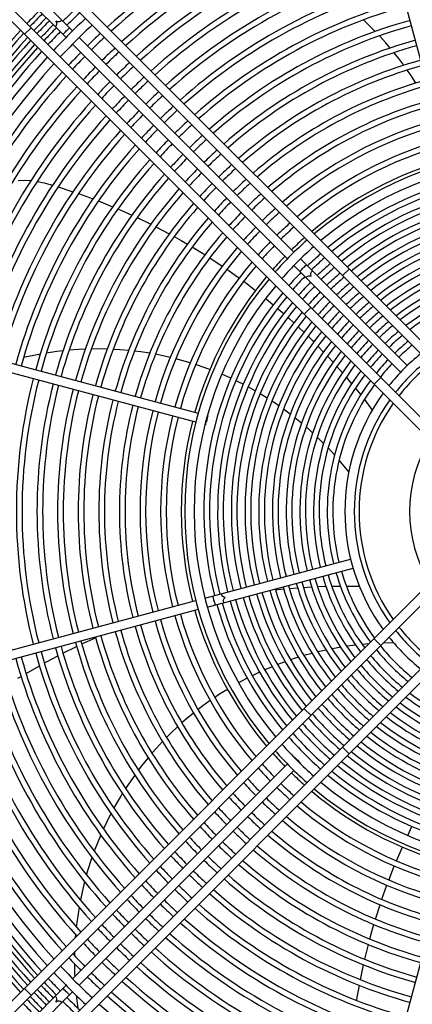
# Model space of a CAD drawing. Header units: centimetres. Extents: x -92429 to 178773, y 2337 to 428125.
# Tile 103 of 138: x 162448 to 162467, y 9392 to 9440. Entities that reach past the tile are written whole.
import ezdxf

# ---------------------------------------------------------------- set-up
doc = ezdxf.new("R2010")
doc.units = ezdxf.units.CM
doc.header["$LTSCALE"] = 50
doc.layers.add('WL_urządzenia', color=1, linetype='Continuous')

msp = doc.modelspace()

# ---------------------------------------------------------------- linework, layer by layer
at = {"layer": 'WL_urządzenia', "color": 1, "linetype": 'Continuous'}
for p, q in [((162468.853, 9433.122, 2170), (162464.966, 9447.628, 2170)), ((162470.172, 9421.665, 2170), (162446.143, 9445.694, 2170)), ((162445.816, 9445.366, 2170), (162469.781, 9421.4, 2170)), ((162468.208, 9419.827, 2170), (162444.242, 9443.793, 2170)), ((162443.915, 9443.465, 2170), (162467.943, 9419.437, 2170)), ((162447.16, 9442.776, 2170), (162450.273, 9439.662, 2170)), ((162446.832, 9442.448, 2170), (162449.946, 9439.335, 2170)), ((162465.027, 9439.848, 2170), (162464.652, 9440.207, 2170)), ((162448.218, 9439.817, 2170), (162447.89, 9439.49, 2170)), ((162465.14, 9439.735, 2170), (162465.027, 9439.848, 2170)), ((162465.24, 9439.632, 2170), (162465.14, 9439.735, 2170)), ((162450.601, 9439.335, 2170), (162461.221, 9428.715, 2170)), ((162465.76, 9439.071, 2170), (162465.45, 9439.412, 2170)), ((162460.893, 9428.388, 2170), (162450.273, 9439.007, 2170)), ((162465.984, 9438.812, 2170), (162465.76, 9439.071, 2170)), ((162466.407, 9438.287, 2170), (162466.174, 9438.582, 2170)), ((162466.654, 9437.96, 2170), (162466.407, 9438.287, 2170)), ((162467.013, 9437.448, 2170), (162466.825, 9437.722, 2170)), ((162467.254, 9437.079, 2170), (162467.013, 9437.448, 2170)), ((162447.574, 9432.27, 2170), (162447.905, 9432.273, 2170)), ((162447.905, 9432.273, 2170), (162448.209, 9432.255, 2170)), ((162448.516, 9432.217, 2170), (162448.553, 9432.21, 2170)), ((162448.553, 9432.21, 2170), (162448.861, 9432.148, 2170)), ((162448.861, 9432.148, 2170), (162449.091, 9432.087, 2170)), ((162449.091, 9432.087, 2170), (162449.279, 9432.031, 2170)), ((162449.556, 9431.946, 2170), (162450.289, 9431.708, 2170)), ((162450.561, 9431.614, 2170), (162451.112, 9431.415, 2170)), ((162451.112, 9431.415, 2170), (162451.28, 9431.352, 2170)), ((162451.547, 9431.25, 2170), (162452.252, 9430.966, 2170)), ((162452.514, 9430.855, 2170), (162452.662, 9430.791, 2170)), ((162452.662, 9430.791, 2170), (162453.206, 9430.549, 2170)), ((162453.462, 9430.43, 2170), (162454.14, 9430.102, 2170)), ((162454.391, 9429.975, 2170), (162455.054, 9429.626, 2170)), ((162455.3, 9429.492, 2170), (162455.645, 9429.298, 2170)), ((162455.645, 9429.298, 2170), (162455.948, 9429.122, 2170)), ((162456.189, 9428.98, 2170), (162456.823, 9428.59, 2170)), ((162457.058, 9428.44, 2170), (162457.065, 9428.435, 2170)), ((162457.065, 9428.435, 2170), (162457.677, 9428.03, 2170)), ((162461.221, 9428.06, 2170), (162466.497, 9422.784, 2170)), ((162461.548, 9428.388, 2170), (162466.824, 9423.111, 2170)), ((162457.907, 9427.873, 2170), (162458.429, 9427.503, 2170)), ((162458.429, 9427.503, 2170), (162458.511, 9427.444, 2170)), ((162463.952, 9427.885, 2170), (162463.624, 9427.557, 2170)), ((162458.735, 9427.279, 2170), (162459.324, 9426.83, 2170)), ((162459.821, 9426.433, 2170), (162460.197, 9426.122, 2170)), ((162460.409, 9425.941, 2170), (162460.712, 9425.679, 2170)), ((162462.051, 9425.984, 2170), (162461.723, 9425.656, 2170)), ((162460.92, 9425.494, 2170), (162460.968, 9425.451, 2170)), ((162460.968, 9425.451, 2170), (162461.217, 9425.224, 2170)), ((162441.98, 9424.643, 2170), (162456.487, 9420.756, 2170)), ((162461.422, 9425.033, 2170), (162461.714, 9424.756, 2170)), ((162461.915, 9424.56, 2170), (162462.133, 9424.345, 2170)), ((162456.367, 9420.308, 2170), (162441.86, 9424.195, 2170)), ((162462.133, 9424.345, 2170), (162462.202, 9424.276, 2170)), ((162462.4, 9424.075, 2170), (162462.682, 9423.782, 2170)), ((162448.596, 9423.663, 2170), (162447.845, 9423.504, 2170)), ((162448.671, 9423.677, 2170), (162448.596, 9423.663, 2170)), ((162449.493, 9423.805, 2170), (162448.979, 9423.73, 2170)), ((162449.652, 9423.824, 2170), (162449.493, 9423.805, 2170)), ((162449.794, 9423.84, 2170), (162449.652, 9423.824, 2170)), ((162450.556, 9423.904, 2170), (162450.097, 9423.87, 2170)), ((162450.898, 9423.921, 2170), (162450.556, 9423.904, 2170)), ((162451.573, 9423.932, 2170), (162451.196, 9423.929, 2170)), ((162451.983, 9423.924, 2170), (162451.573, 9423.932, 2170)), ((162452.607, 9423.893, 2170), (162452.275, 9423.913, 2170)), ((162453.046, 9423.855, 2170), (162452.607, 9423.893, 2170)), ((162453.644, 9423.785, 2170), (162453.332, 9423.824, 2170)), ((162454.086, 9423.717, 2170), (162453.644, 9423.785, 2170)), ((162454.669, 9423.609, 2170), (162454.366, 9423.668, 2170)), ((162455.102, 9423.513, 2170), (162454.669, 9423.609, 2170)), ((162455.669, 9423.369, 2170), (162455.376, 9423.446, 2170)), ((162456.094, 9423.245, 2170), (162455.669, 9423.369, 2170)), ((162456.63, 9423.071, 2170), (162456.361, 9423.162, 2170)), ((162462.876, 9423.576, 2170), (162463.153, 9423.275, 2170)), ((162457.061, 9422.916, 2170), (162456.63, 9423.071, 2170)), ((162458.097, 9422.482, 2170), (162457.651, 9422.679, 2170)), ((162463.344, 9423.063, 2170), (162463.616, 9422.753, 2170)), ((162458.468, 9422.305, 2170), (162458.349, 9422.363, 2170)), ((162458.707, 9422.184, 2170), (162458.468, 9422.305, 2170)), ((162463.804, 9422.534, 2170), (162464.072, 9422.215, 2170)), ((162465.509, 9422.526, 2170), (162465.181, 9422.198, 2170)), ((162459.306, 9421.86, 2170), (162458.954, 9422.054, 2170)), ((162459.893, 9421.507, 2170), (162459.548, 9421.718, 2170)), ((162464.257, 9421.989, 2170), (162464.294, 9421.944, 2170)), ((162464.294, 9421.944, 2170), (162464.521, 9421.66, 2170)), ((162460.294, 9421.246, 2170), (162460.132, 9421.354, 2170)), ((162460.471, 9421.126, 2170), (162460.294, 9421.246, 2170)), ((162464.703, 9421.426, 2170), (162465.091, 9420.914, 2170)), ((162461.038, 9420.714, 2170), (162460.705, 9420.96, 2170)), ((162456.837, 9420.182, 2170), (162456.814, 9420.188, 2170)), ((162456.934, 9420.636, 2170), (162456.957, 9420.63, 2170)), ((162461.596, 9420.269, 2170), (162461.268, 9420.535, 2170)), ((162461.982, 9419.936, 2170), (162461.822, 9420.076, 2170)), ((162462.145, 9419.788, 2170), (162461.982, 9419.936, 2170)), ((162462.689, 9419.265, 2170), (162462.369, 9419.578, 2170)), ((162463.23, 9418.691, 2170), (162462.911, 9419.036, 2170)), ((162463.932, 9417.851, 2170), (162463.452, 9418.438, 2170)), ((162456.814, 9411.615, 2170), (162464.022, 9413.546, 2170)), ((162456.934, 9411.168, 2170), (162464.142, 9413.099, 2170)), ((162467.943, 9412.367, 2170), (162443.915, 9388.338, 2170)), ((162444.242, 9388.011, 2170), (162468.208, 9411.977, 2170)), ((162459.997, 9411.988, 2170), (162460.025, 9411.992, 2170)), ((162460.305, 9412.024, 2170), (162460.709, 9412.066, 2170)), ((162460.991, 9412.092, 2170), (162461.399, 9412.125, 2170)), ((162461.684, 9412.144, 2170), (162462.095, 9412.168, 2170)), ((162462.383, 9412.182, 2170), (162462.8, 9412.196, 2170)), ((162463.091, 9412.203, 2170), (162463.15, 9412.204, 2170)), ((162463.15, 9412.204, 2170), (162463.514, 9412.208, 2170)), ((162463.81, 9412.208, 2170), (162464.453, 9412.198, 2170)), ((162441.86, 9407.608, 2170), (162456.367, 9411.495, 2170)), ((162456.487, 9411.048, 2170), (162441.98, 9407.161, 2170)), ((162469.781, 9410.403, 2170), (162445.816, 9386.437, 2170)), ((162446.143, 9386.11, 2170), (162470.172, 9410.138, 2170)), ((162450.725, 9409.345, 2170), (162451.408, 9409.653, 2170)), ((162465.181, 9409.605, 2170), (162465.509, 9409.277, 2170)), ((162449.795, 9408.894, 2170), (162450.47, 9409.225, 2170)), ((162462.809, 9409.047, 2170), (162462.397, 9408.952, 2170)), ((162463.309, 9409.146, 2170), (162463.1, 9409.107, 2170)), ((162463.527, 9409.184, 2170), (162463.309, 9409.146, 2170)), ((162464.274, 9409.29, 2170), (162463.829, 9409.231, 2170)), ((162464.93, 9409.354, 2170), (162464.591, 9409.324, 2170)), ((162466.153, 9409.399, 2170), (162465.623, 9409.391, 2170)), ((162449.017, 9408.485, 2170), (162449.543, 9408.764, 2170)), ((162461.237, 9408.623, 2170), (162461.052, 9408.561, 2170)), ((162461.441, 9408.688, 2170), (162461.237, 9408.623, 2170)), ((162462.115, 9408.881, 2170), (162461.715, 9408.77, 2170)), ((162447.969, 9407.889, 2170), (162448.627, 9408.27, 2170)), ((162448.876, 9408.408, 2170), (162449.017, 9408.485, 2170)), ((162460.146, 9408.222, 2170), (162459.776, 9408.064, 2170)), ((162460.785, 9408.468, 2170), (162460.406, 9408.326, 2170)), ((162447.571, 9407.648, 2170), (162447.724, 9407.742, 2170)), ((162458.911, 9407.652, 2170), (162458.481, 9407.422, 2170)), ((162459.279, 9407.836, 2170), (162459.16, 9407.778, 2170)), ((162459.521, 9407.95, 2170), (162459.279, 9407.836, 2170)), ((162457.931, 9407.103, 2170), (162457.543, 9406.859, 2170)), ((162457.076, 9406.544, 2170), (162456.717, 9406.285, 2170)), ((162457.543, 9406.859, 2170), (162457.306, 9406.703, 2170)), ((162456.717, 9406.285, 2170), (162456.476, 9406.102, 2170)), ((162461.723, 9406.147, 2170), (162462.051, 9405.819, 2170)), ((162455.913, 9405.645, 2170), (162455.679, 9405.442, 2170)), ((162456.255, 9405.928, 2170), (162455.913, 9405.645, 2170)), ((162455.468, 9405.252, 2170), (162455.143, 9404.945, 2170)), ((162455.143, 9404.945, 2170), (162454.919, 9404.724, 2170)), ((162454.419, 9404.195, 2170), (162454.199, 9403.945, 2170)), ((162454.719, 9404.517, 2170), (162454.419, 9404.195, 2170)), ((162463.624, 9404.246, 2170), (162463.952, 9403.918, 2170)), ((162454.01, 9403.722, 2170), (162453.752, 9403.404, 2170)), ((162461.221, 9403.743, 2170), (162461.237, 9403.76, 2170)), ((162450.273, 9392.796, 2170), (162460.893, 9403.416, 2170)), ((162453.752, 9403.404, 2170), (162453.522, 9403.106, 2170)), ((162461.565, 9403.432, 2170), (162461.548, 9403.416, 2170)), ((162461.221, 9403.088, 2170), (162450.601, 9392.468, 2170)), ((162453.345, 9402.866, 2170), (162453.148, 9402.586, 2170)), ((162453.148, 9402.586, 2170), (162452.892, 9402.203, 2170)), ((162452.571, 9401.686, 2170), (162452.314, 9401.236, 2170)), ((162452.654, 9401.824, 2170), (162452.571, 9401.686, 2170)), ((162452.729, 9401.946, 2170), (162452.654, 9401.824, 2170)), ((162452.131, 9400.893, 2170), (162451.794, 9400.203, 2170)), ((162452.166, 9400.961, 2170), (162452.131, 9400.893, 2170)), ((162466.847, 9399.881, 2170), (162467.058, 9400.321, 2170)), ((162451.663, 9399.909, 2170), (162451.339, 9399.101, 2170)), ((162466.289, 9398.622, 2170), (162466.582, 9399.303, 2170)), ((162451.227, 9398.788, 2170), (162450.984, 9398.023, 2170)), ((162464.966, 9384.175, 2170), (162468.853, 9398.682, 2170)), ((162465.913, 9397.675, 2170), (162466.146, 9398.272, 2170)), ((162466.146, 9398.272, 2170), (162466.184, 9398.365, 2170)), ((162450.984, 9398.023, 2170), (162450.956, 9397.928, 2170)), ((162450.866, 9397.594, 2170), (162450.727, 9397.015, 2170)), ((162465.571, 9396.723, 2170), (162465.816, 9397.414, 2170)), ((162450.727, 9397.015, 2170), (162450.658, 9396.679, 2170)), ((162450.592, 9396.325, 2170), (162450.54, 9396.004, 2170)), ((162465.255, 9395.741, 2170), (162465.48, 9396.45, 2170)), ((162465.568, 9396.714, 2170), (162465.571, 9396.723, 2170)), ((162450.54, 9396.004, 2170), (162450.455, 9395.351, 2170)), ((162465.078, 9395.136, 2170), (162465.175, 9395.473, 2170)), ((162450.418, 9394.974, 2170), (162450.406, 9394.83, 2170)), ((162464.973, 9394.754, 2170), (162465.078, 9395.136, 2170)), ((162464.724, 9393.755, 2170), (162464.902, 9394.483, 2170)), ((162450.366, 9394.034, 2170), (162450.364, 9393.938, 2170)), ((162450.369, 9394.137, 2170), (162450.366, 9394.034, 2170)), ((162450.362, 9393.537, 2170), (162450.374, 9393.015, 2170)), ((162464.507, 9392.744, 2170), (162464.661, 9393.48, 2170)), ((162450.374, 9393.015, 2170), (162450.378, 9392.901, 2170)), ((162446.832, 9389.355, 2170), (162449.946, 9392.468, 2170)), ((162464.35, 9391.88, 2170), (162464.454, 9392.466, 2170)), ((162450.273, 9392.141, 2170), (162447.16, 9389.027, 2170)), ((162447.89, 9392.314, 2170), (162448.218, 9391.986, 2170)), ((162450.45, 9391.968, 2170), (162450.529, 9391.342, 2170)), ((162464.324, 9391.721, 2170), (162464.35, 9391.88, 2170))]:
    msp.add_line(p, q, dxfattribs=at)
for points in [[(162449.417, 9439.864, 0.407676), (162449.448, 9440.16, 0.407676), (162449.744, 9440.192)], [(162449.796, 9439.485, 0.037253), (162449.953, 9439.655, 0.037253), (162450.123, 9439.812)], [(162461.511, 9427.77, 0.037253), (162461.668, 9427.94, 0.037253), (162461.838, 9428.098)], [(162461.816, 9427.465, -0.374287), (162462.075, 9427.533, -0.374287), (162462.144, 9427.792)], [(162456.837, 9420.182, 0.037253), (162456.889, 9420.408, 0.037253), (162456.957, 9420.63)], [(162456.906, 9420.403, 0.037253), (162456.837, 9420.182)], [(162456.957, 9420.63, 0.037253), (162456.906, 9420.403)], [(162457.33, 9411.274, 0.037253), (162457.262, 9411.495, 0.037253), (162457.21, 9411.721)], [(162457.747, 9411.385, -0.374287), (162457.818, 9411.644, -0.374287), (162457.627, 9411.833)], [(162461.565, 9403.432, 0.037253), (162461.395, 9403.59, 0.037253), (162461.237, 9403.76)], [(162461.237, 9403.76, 0.037253), (162461.407, 9403.602)], [(162461.407, 9403.602, 0.037253), (162461.565, 9403.432)], [(162449.744, 9391.612, 0.407676), (162449.448, 9391.643, 0.407676), (162449.417, 9391.939)], [(162450.123, 9391.991, 0.037253), (162449.953, 9392.149, 0.037253), (162449.796, 9392.319)]]:
    msp.add_lwpolyline(points, format="xyb", dxfattribs=at)
for radius, start, end in [(47.277, 49.4416, 40.5584), (42.566, 47.9961, 42.0039), (42.222, 48.0205, 41.9795), (42.012, 48.0356, 41.9644), (32.329, 105.4107, 132.206), (32.051, 105.4143, 132.1817), (31.31, 105.4241, 132.1149), (31.032, 105.4279, 132.0891), (30.291, 105.4384, 132.0178), (30.013, 105.4424, 131.9901), (29.272, 105.4536, 131.9139), (28.994, 105.458, 131.8843), (28.253, 105.47, 131.8025), (27.975, 105.4747, 131.7707), (27.234, 105.4876, 131.6827), (26.956, 105.4926, 131.6484), (26.215, 105.5065, 131.5536), (35.242, 135.3768, 136.8088), (34.048, 133.1277, 134.61), (25.937, 105.512, 131.5166), (35.029, 135.3791, 136.8198), (34.751, 135.3821, 136.8344), (34.538, 135.3845, 136.8457), (33.372, 133.0898, 136.9102), (33.769, 133.1123, 134.6068), (25.196, 105.527, 131.414), (35.242, 137.5629, 164.6232), (34.26, 135.3876, 136.8607), (34.048, 135.39, 136.8723), (32.908, 133.0629, 136.9371), (24.918, 105.5329, 131.374), (35.029, 137.5785, 164.6209), (34.751, 137.5992, 164.6179), (34.538, 137.6152, 164.6155), (33.769, 135.3932, 136.8877), (32.329, 133.0281, 134.5893), (32.051, 133.011, 134.5857), (24.177, 105.5492, 131.2627), (34.26, 137.6364, 164.6124), (34.048, 137.6529, 164.61), (31.31, 132.9639, 134.5759), (23.899, 105.5556, 131.2191), (33.372, 137.7066, 222.2934), (33.769, 137.6748, 164.6068), (32.329, 135.4107, 136.9719), (32.051, 135.4143, 136.989), (31.032, 132.9457, 134.5721), (23.158, 105.5734, 131.098), (32.908, 137.7448, 222.2552), (31.31, 135.4241, 137.0361), (30.291, 132.8954, 134.5616), (30.013, 132.8759, 134.5576), (22.88, 105.5804, 131.0505), (32.329, 137.794, 164.5893), (32.051, 137.8183, 164.5857), (31.032, 135.4279, 137.0543), (29.272, 132.8221, 134.5464), (22.139, 105.5998, 130.9181), (31.31, 137.8851, 164.5759), (30.291, 135.4384, 137.1046), (30.013, 135.4424, 137.1241), (28.994, 132.8012, 134.542), (21.861, 105.6074, 130.8661), (31.032, 137.9109, 164.5721), (29.272, 135.4536, 137.1779), (28.994, 135.458, 137.1988), (28.253, 132.7435, 134.53), (27.975, 132.7211, 134.5253), (21.12, 105.6287, 130.7208), (30.291, 137.9822, 164.5616), (30.013, 138.0099, 164.5576), (27.234, 132.659, 134.5124), (20.842, 105.6371, 130.6636), (29.272, 138.0861, 164.5464), (28.253, 135.47, 137.2565), (27.975, 135.4747, 137.2789), (26.956, 132.6349, 134.5074), (28.994, 138.1157, 164.542), (27.234, 135.4876, 137.341), (26.956, 135.4926, 137.3651), (26.215, 132.568, 134.4935), (25.937, 132.5419, 134.488), (20.101, 105.6606, 130.5034), (19.823, 105.6699, 130.4402), (28.253, 138.1975, 164.53), (27.975, 138.2293, 164.5253), (25.196, 132.4696, 134.473), (24.918, 132.4413, 134.4671), (27.234, 138.3173, 164.5124), (26.956, 138.3516, 164.5074), (26.215, 135.5065, 137.432), (25.937, 135.512, 137.4581), (19.082, 105.6959, 130.2628), (18.804, 105.7062, 130.1926), (25.196, 135.527, 137.5304), (24.918, 135.5329, 137.5587), (24.177, 132.3628, 134.4508), (23.899, 132.3321, 134.4444), (17.891, 50.0533, 129.9467), (17.428, 50.1881, 129.8119), (26.215, 138.4464, 164.4935), (25.937, 138.4834, 164.488), (24.177, 135.5492, 137.6372), (23.158, 132.2467, 134.4266), (22.88, 132.2132, 134.4196), (18.063, 105.7351, 129.9949), (16.94, 75.7839, 129.6621), (25.196, 138.586, 164.473), (24.918, 138.626, 164.4671), (23.899, 135.5556, 137.6679), (16.662, 75.797, 129.5728), (23.158, 135.5734, 137.7533), (22.88, 135.5804, 137.7868), (22.139, 132.1199, 134.4002), (21.861, 132.0832, 134.3926), (16.262, 75.8165, 129.439), (15.984, 75.8307, 129.342), (24.177, 138.7373, 164.4508), (23.899, 138.7809, 164.4444), (22.139, 135.5998, 137.8801), (21.12, 131.9808, 134.3713), (20.842, 131.9405, 134.3629), (15.585, 75.852, 129.1964), (23.158, 138.902, 164.4266), (22.88, 138.9495, 164.4196), (21.861, 135.6074, 137.9168), (15.307, 75.8675, 129.0906), (22.139, 139.0819, 164.4002), (21.12, 135.6287, 138.0192), (20.842, 135.6371, 138.0595), (20.101, 131.8276, 134.3394), (19.823, 131.783, 134.3301), (14.907, 75.8908, 128.9317), (14.629, 75.9077, 128.8158), (21.861, 139.1339, 164.3926), (20.101, 135.6606, 138.1724), (19.082, 131.658, 134.3041), (18.804, 131.6085, 134.2938), (14.23, 75.9332, 128.6415), (21.12, 139.2792, 164.3713), (20.842, 139.3364, 164.3629), (19.823, 135.6699, 138.217), (18.063, 131.4692, 134.2649), (13.951, 75.9518, 128.5142), (13.552, 75.9799, 128.3222), (20.101, 139.4966, 164.3394), (19.082, 135.6959, 138.342), (18.804, 135.7062, 138.3915), (17.891, 131.4353, 138.5647), (17.428, 131.3403, 138.6597), (13.274, 76.0004, 128.1816), (19.823, 139.5598, 164.3301), (18.063, 135.7351, 138.5308), (16.94, 131.2348, 134.2161), (12.874, 76.0314, 127.969), (12.596, 76.0542, 127.8129), (19.082, 139.7372, 164.3041), (18.804, 139.8074, 164.2938), (16.662, 131.1719, 134.203), (16.262, 131.0777, 134.1835), (15.984, 131.0093, 134.1693), (12.197, 76.0887, 127.5762), (18.063, 140.0051, 164.2649), (16.94, 135.7839, 138.7652), (16.662, 135.797, 138.8281), (15.585, 130.9069, 134.148), (15.307, 130.8324, 134.1325), (11.919, 76.1141, 127.402), (17.891, 140.0533, 219.9467), (17.428, 140.1881, 219.8119), (16.262, 135.8165, 138.9223), (15.984, 135.8307, 138.9907), (14.907, 130.7205, 134.1092), (14.629, 130.639, 134.0923), (11.519, 76.1528, 127.1369), (11.241, 76.1813, 126.9411), (16.94, 140.3379, 194.2161), (16.662, 140.4272, 194.203), (15.585, 135.852, 139.0931), (15.307, 135.8675, 139.1676), (14.23, 130.5163, 134.0668), (13.951, 130.4267, 134.0482), (16.262, 140.561, 194.1835), (15.984, 140.658, 194.1693), (14.907, 135.8908, 139.2795), (14.629, 135.9077, 139.361), (13.552, 130.2916, 134.0201), (13.274, 130.1927, 133.9996), (15.585, 140.8036, 194.148), (15.307, 140.9094, 194.1325), (14.23, 135.9332, 139.4837), (13.951, 135.9518, 139.5733), (12.874, 130.0432, 133.9686), (12.596, 129.9335, 133.9458), (14.907, 141.0683, 194.1092), (14.629, 141.1842, 194.0923), (13.552, 135.9799, 139.7084), (13.274, 136.0004, 139.8073), (12.197, 129.7671, 133.9113), (11.919, 129.6446, 133.8858), (14.23, 141.3585, 194.0668), (13.951, 141.4858, 194.0482), (12.874, 136.0314, 139.9568), (12.596, 136.0542, 140.0665), (11.519, 129.4583, 133.8472), (11.241, 129.3208, 133.8187), (13.552, 141.6778, 194.0201), (13.274, 141.8184, 193.9996), (12.197, 136.0887, 140.2329), (11.919, 136.1142, 140.3554), (10.842, 129.1108, 133.7751), (10.563, 128.9552, 133.7429), (12.874, 142.031, 193.9686), (12.596, 142.1871, 193.9458), (11.519, 136.1528, 140.5417), (11.241, 136.1813, 140.6792), (9.967, 128.5921, 141.4079), (12.197, 142.4238, 193.9113), (11.919, 142.598, 193.8858), (10.842, 136.2249, 140.8892), (10.563, 136.2571, 141.0448), (9.504, 128.2782, 141.7218), (9.27, 128.1079, 141.8921), (11.519, 142.8631, 193.8472), (11.241, 143.0589, 193.8187), (26.215, 165.5065, 194.4935), (25.937, 165.512, 194.488), (25.196, 165.527, 194.473), (24.918, 165.5329, 194.4671), (10.842, 143.358, 193.7751), (10.563, 143.5797, 193.7429), (24.177, 165.5492, 194.4508), (23.899, 165.5556, 194.4444), (23.158, 165.5734, 194.4266), (9.967, 144.0971, 215.9029), (22.88, 165.5804, 194.4196), (22.139, 165.5998, 194.4002), (21.861, 165.6074, 194.3926), (9.504, 144.5449, 215.4551), (9.27, 144.7878, 215.2122), (21.12, 165.6287, 194.3713), (20.842, 165.6371, 194.3629), (20.101, 165.6606, 194.3394), (19.823, 165.6699, 194.3301), (19.082, 165.6959, 194.3041), (18.804, 165.7062, 194.2938), (18.063, 165.7351, 194.2649), (6.77, 148.461, 211.539), (10.842, 196.2249, 216.642), (10.563, 196.2571, 216.4203), (12.596, 196.0542, 217.8129), (12.197, 196.0887, 217.5762), (11.919, 196.1142, 217.402), (11.519, 196.1528, 217.1369), (11.241, 196.1813, 216.9411), (14.23, 195.9332, 218.6415), (13.951, 195.9518, 218.5142), (13.552, 195.9799, 218.3222), (13.274, 196.0004, 218.1816), (12.874, 196.0314, 217.969), (16.262, 195.8165, 219.439), (15.984, 195.8307, 219.342), (15.585, 195.852, 219.1964), (15.307, 195.8675, 219.0906), (14.907, 195.8908, 218.9317), (14.629, 195.9077, 218.8158), (18.063, 195.7351, 219.9949), (16.94, 195.7839, 219.6621), (16.662, 195.797, 219.5728), (20.101, 195.6606, 220.5034), (19.823, 195.6699, 220.4402), (19.082, 195.6959, 220.2628), (18.804, 195.7062, 220.1926), (21.861, 195.6074, 220.8661), (21.12, 195.6287, 220.7208), (20.842, 195.6371, 220.6636), (9.504, 218.2782, 231.7218), (9.27, 218.1079, 231.8921), (23.899, 195.5556, 221.2191), (23.158, 195.5734, 221.098), (22.88, 195.5804, 221.0505), (22.139, 195.5998, 220.9181), (9.967, 218.5921, 231.4079), (25.196, 195.527, 221.414), (24.918, 195.5329, 221.374), (24.177, 195.5492, 221.2627), (10.842, 219.1108, 230.8892), (10.563, 218.9552, 231.0448), (27.234, 195.4876, 221.6827), (26.956, 195.4926, 221.6484), (26.215, 195.5065, 221.5536), (25.937, 195.512, 221.5166), (11.519, 219.4583, 230.5417), (11.241, 219.3208, 230.6792), (29.272, 195.4536, 221.9139), (28.994, 195.458, 221.8843), (28.253, 195.47, 221.8025), (27.975, 195.4747, 221.7707), (12.197, 219.7671, 230.2329), (11.919, 219.6446, 230.3554), (31.31, 195.4241, 222.1149), (31.032, 195.4279, 222.0891), (30.291, 195.4384, 222.0178), (30.013, 195.4424, 221.9901), (12.874, 220.0432, 229.9568), (12.596, 219.9335, 230.0665), (32.329, 195.4107, 222.206), (32.051, 195.4143, 222.1817), (13.552, 220.2916, 229.7084), (13.274, 220.1927, 229.8073), (35.242, 195.3768, 222.4371), (35.029, 195.3791, 222.4215), (34.751, 195.3821, 222.4008), (34.538, 195.3845, 222.3848), (34.26, 195.3876, 222.3636), (34.048, 195.39, 222.3471), (33.769, 195.3932, 222.3252), (14.23, 220.5163, 229.4837), (13.951, 220.4267, 229.5733), (11.519, 232.8631, 253.8472), (11.241, 233.0589, 253.8187), (14.907, 220.7205, 229.2795), (14.629, 220.639, 229.361), (12.197, 232.4238, 253.9113), (11.919, 232.598, 253.8858), (15.585, 220.9069, 229.0931), (15.307, 220.8324, 229.1676), (12.874, 232.031, 253.9686), (12.596, 232.1871, 253.9458), (16.262, 221.0777, 228.9223), (15.984, 221.0093, 228.9907), (13.552, 231.6778, 254.0201), (13.274, 231.8184, 253.9996), (16.94, 221.2348, 228.7652), (16.662, 221.1719, 228.8281), (14.23, 231.3585, 254.0668), (13.951, 231.4858, 254.0482), (17.428, 221.3403, 228.6597), (14.907, 231.0683, 254.1092), (14.629, 231.1842, 254.0923), (18.063, 221.4692, 224.2649), (17.891, 221.4353, 228.5647), (15.585, 230.8036, 254.148), (15.307, 230.9094, 254.1325), (19.082, 221.658, 224.3041), (18.804, 221.6085, 224.2938), (16.262, 230.561, 254.1835), (15.984, 230.658, 254.1693), (19.823, 221.783, 224.3301), (18.063, 225.7351, 228.5308), (16.94, 230.3379, 254.2161), (16.662, 230.4272, 254.203), (20.101, 221.8276, 224.3394), (19.082, 225.6959, 228.342), (18.804, 225.7062, 228.3915), (17.891, 230.0533, 309.9467), (17.428, 230.1881, 309.8119), (21.12, 221.9808, 224.3713), (20.842, 221.9405, 224.3629), (19.823, 225.6699, 228.217), (18.063, 230.0051, 254.2649), (21.861, 222.0832, 224.3926), (20.101, 225.6606, 228.1724), (19.082, 229.7372, 254.3041), (18.804, 229.8074, 254.2938), (22.139, 222.1199, 224.4002), (21.12, 225.6287, 228.0192), (20.842, 225.6371, 228.0595), (19.823, 229.5598, 254.3301), (23.158, 222.2467, 224.4266), (22.88, 222.2132, 224.4196), (21.861, 225.6074, 227.9168), (20.101, 229.4966, 254.3394), (23.899, 222.3321, 224.4444), (22.139, 225.5998, 227.8801), (21.12, 229.2792, 254.3713), (20.842, 229.3364, 254.3629), (24.177, 222.3628, 224.4508), (23.158, 225.5734, 227.7533), (22.88, 225.5804, 227.7868), (21.861, 229.1339, 254.3926), (25.196, 222.4696, 224.473), (24.918, 222.4413, 224.4671), (23.899, 225.5556, 227.6679), (22.139, 229.0819, 254.4002), (25.937, 222.5419, 224.488), (24.177, 225.5492, 227.6372), (23.158, 228.902, 254.4266), (22.88, 228.9495, 254.4196), (26.215, 222.568, 224.4935), (25.196, 225.527, 227.5304), (24.918, 225.5329, 227.5587), (23.899, 228.7809, 254.4444), (27.234, 222.659, 224.5124), (26.956, 222.6349, 224.5074), (25.937, 225.512, 227.4581), (24.177, 228.7373, 254.4508), (27.975, 222.7211, 224.5253), (26.215, 225.5065, 227.432), (25.196, 228.586, 254.473), (24.918, 228.626, 254.4671), (28.253, 222.7435, 224.53), (27.234, 225.4876, 227.341), (26.956, 225.4926, 227.3651), (25.937, 228.4834, 254.488), (29.272, 222.8221, 224.5464), (28.994, 222.8012, 224.542), (27.975, 225.4747, 227.2789), (26.215, 228.4464, 254.4935), (30.013, 222.8759, 224.5576), (28.253, 225.47, 227.2565), (27.234, 228.3173, 254.5124), (26.956, 228.3516, 254.5074), (30.291, 222.8954, 224.5616), (29.272, 225.4536, 227.1779), (28.994, 225.458, 227.1988), (27.975, 228.2293, 254.5253), (31.31, 222.9639, 224.5759), (31.032, 222.9457, 224.5721), (30.013, 225.4424, 227.1241), (28.253, 228.1975, 254.53), (32.051, 223.011, 224.5857), (30.291, 225.4384, 227.1046), (29.272, 228.0861, 254.5464), (28.994, 228.1157, 254.542), (32.908, 223.0629, 226.9371), (32.329, 223.0281, 224.5893), (31.31, 225.4241, 227.0361), (31.032, 225.4279, 227.0543), (30.291, 227.9822, 254.5616), (30.013, 228.0099, 254.5576), (33.372, 223.0898, 226.9102), (32.051, 225.4143, 226.989), (34.26, 223.1393, 224.6124), (34.048, 223.1277, 224.61), (33.769, 223.1123, 224.6068), (32.329, 225.4107, 226.9719), (31.31, 227.8851, 254.5759), (31.032, 227.9109, 254.5721), (34.751, 223.1656, 224.6179), (34.538, 223.1543, 224.6155), (32.329, 227.794, 254.5893), (32.051, 227.8183, 254.5857), (35.52, 223.2053, 224.6262), (35.242, 223.1912, 224.6232), (35.029, 223.1802, 224.6209), (34.048, 225.39, 226.8723), (33.769, 225.3932, 226.8877), (32.908, 227.7448, 312.2552)]:
    msp.add_arc((162473.707, 9415.902, 2170), radius, start, end, dxfattribs=at)

doc.saveas('drawing.dxf')
